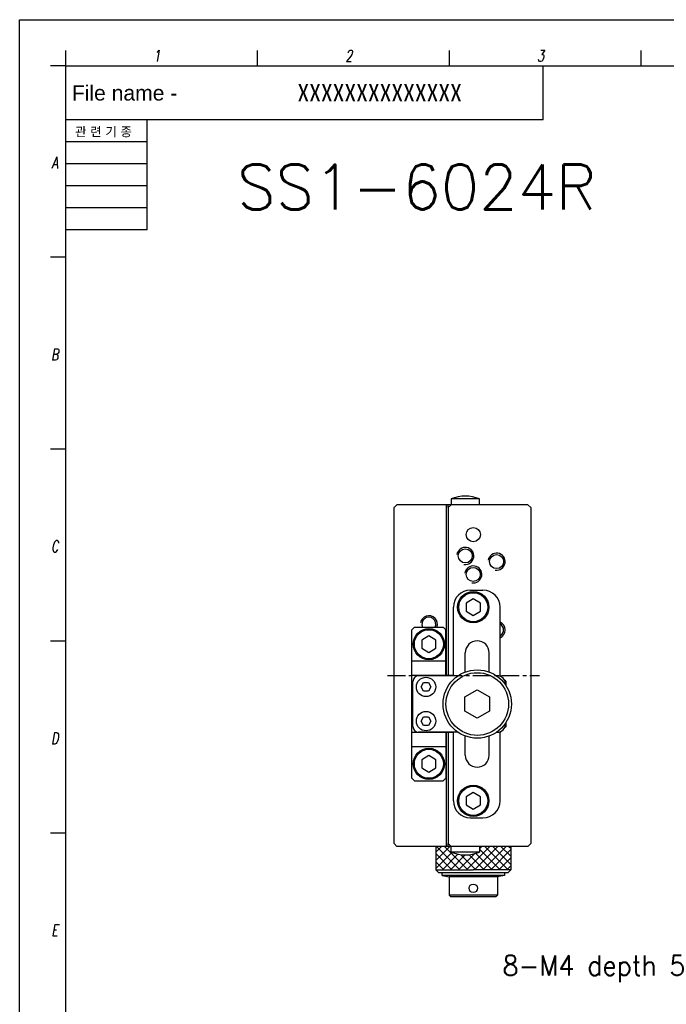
# Model space of a CAD drawing. Extents: x 1622 to 2836, y 2079 to 2357.
# Tile 6 of 11: x 2036 to 2150, y 2185 to 2357. Entities that reach past the tile are written whole.
import ezdxf
from ezdxf.enums import TextEntityAlignment as Align

# ---------------------------------------------------------------- set-up
doc = ezdxf.new("R2010")
doc.units = 0
doc.header["$LTSCALE"] = 5
doc.linetypes.add('CENTER', pattern=[2, 1.25, -0.25, 0.25, -0.25])
doc.layers.get('0').update_dxf_attribs({"linetype": 'CONTINUOUS'})
for name, color, linetype in [('CENTERLINE', 1, 'CENTER'), ('FORM', 7, 'CONTINUOUS'), ('HATCHINGLINE', 3, 'CONTINUOUS'), ('PAPER', 2, 'CONTINUOUS'), ('PURCHASE', 2, 'CONTINUOUS'), ('W', 4, 'CONTINUOUS')]:
    doc.layers.add(name, color=color, linetype=linetype)
doc.styles.add('H', font='txt')
doc.styles.add('S', font='romans.shx', dxfattribs={"width": 0.7, "oblique": 10, "bigfont": 'bigfont.shx'})
doc.styles.add('SEACAD_arial_ttf', font='arial.ttf')
doc.styles.add('SEACAD_arial_ttfI', font='arial.ttf')
doc.styles.get("Standard").update_dxf_attribs({"font": 'ROMANS.SHX', "bigfont": 'whgtxt.shx'})

# ---------------------------------------------------------------- blocks, each defined once
blk = doc.blocks.new('erdftrgf45r')
at = {"layer": 'W'}
for p, q in [((34921.74, 9666.28), (35198.74, 9666.28)), ((34921.74, 9471.28), (34921.74, 9666.28))]:
    blk.add_line(p, q, dxfattribs=at)
blk = doc.blocks.new('SADAASDFDFS')
blk.add_lwpolyline([(9534.83, 6963.45), (9823.83, 6963.45), (9823.83, 6756.45), (9534.83, 6756.45)], close=True)
at = {"layer": 'FORM', "color": 7, "linetype": 'Continuous'}
for p, q in [((9603.05, 6950.42), (9603.05, 6957.45)), ((9603.05, 6950.42), (9540.83, 6950.42)), ((9551.47, 6936.09), (9551.47, 6950.42)), ((9551.47, 6947.55), (9540.83, 6947.55)), ((9551.47, 6944.69), (9540.83, 6944.69)), ((9551.47, 6941.82), (9540.83, 6941.82)), ((9551.47, 6938.96), (9540.83, 6938.96)), ((9551.47, 6936.09), (9540.83, 6936.09))]:
    blk.add_line(p, q, dxfattribs=at)
at = {"layer": 'PAPER'}
for p, q in [((9540.83, 6957.45), (9540.83, 6959.45)), ((9565.84, 6957.45), (9565.84, 6959.45)), ((9565.84, 6957.45), (9565.84, 6959.45)), ((9590.84, 6957.45), (9590.84, 6959.45)), ((9615.85, 6957.45), (9615.85, 6959.45)), ((9540.83, 6957.45), (9538.83, 6957.45)), ((9540.83, 6932.49), (9538.83, 6932.49)), ((9540.83, 6907.48), (9538.83, 6907.48)), ((9540.83, 6882.48), (9538.83, 6882.48)), ((9540.83, 6857.47), (9538.83, 6857.47))]:
    blk.add_line(p, q, dxfattribs=at)
blk.add_blockref('erdftrgf45r', (-25380.91, -2708.83))
at = {"insert": (9581.75, 6953.93), "char_height": 2.25, "width": 42.6024, "attachment_point": 5, "style": 'H'}
blk.add_mtext('{\\C2;XXXXXXXXXXXXXX}', dxfattribs=at)
at = {"layer": 'FORM', "color": 7, "linetype": 'Continuous'}
for s, height, style, p in [('File name -', 1.9683, 'SEACAD_arial_ttfI', (9541.63, 6954.89)), ('관 련 기 종', 1.2, 'SEACAD_arial_ttf', (9542.05, 6949.46))]:
    blk.add_text(s, height=height, dxfattribs=dict(at, style=style)).set_placement(p, align=Align.TOP_LEFT)
at = {"layer": 'PAPER', "style": 'S', "oblique": 10, "width": 0.7}
for s, p in [('1', (9552.72, 6958.75)), ('2', (9577.73, 6958.75)), ('3', (9602.73, 6958.75)), ('A', (9539.4, 6944.83)), ('B', (9539.4, 6919.83)), ('C', (9539.4, 6894.83)), ('D', (9539.4, 6869.82)), ('E', (9539.4, 6844.82))]:
    blk.add_text(s, height=1.5, dxfattribs=at).set_placement(p, align=Align.MIDDLE)

msp = doc.modelspace()

# ---------------------------------------------------------------- hatches: boundary and pattern name
at = {"layer": 'PURCHASE'}
h = msp.add_hatch(dxfattribs=at)
h.set_pattern_fill('ANSI37', color=256, scale=8, style=0)
h.set_pattern_definition([(225, (1959.2271, 2690.5886), (-0.7071068, 0.7071068), []), (135, (1959.2271, 2690.5886), (0.7071068, 0.7071068), [])])
edge = h.paths.add_edge_path()
edge.add_line((2111.9487, 2211.3251), (2111.9487, 2212.3251))
edge.add_line((2111.9487, 2212.3251), (2111.4487, 2212.8251))
edge.add_line((2111.4487, 2212.8251), (2111.4487, 2212.3251))
edge.add_line((2111.4487, 2212.3251), (2109.2487, 2212.3251))
edge.add_line((2109.2487, 2212.3251), (2109.2487, 2208.2252))
edge.add_line((2109.2487, 2208.2252), (2115.8487, 2208.2252))
edge.add_line((2115.8487, 2208.2252), (2115.8487, 2210.9777))
edge.add_arc((2114.4487, 2217.3251), 6.5, 247.380135, 282.438093, ccw=False)
edge = h.paths.add_edge_path()
edge.add_line((2116.9487, 2212.3251), (2116.9487, 2211.3251))
edge.add_arc((2114.4487, 2217.3251), 6.5, 282.438093, 292.619865, ccw=False)
edge.add_line((2115.8487, 2210.9777), (2115.8487, 2208.2252))
edge.add_line((2115.8487, 2208.2252), (2122.4487, 2208.2252))
edge.add_line((2122.4487, 2208.2252), (2122.4487, 2212.3251))
edge.add_line((2122.4487, 2212.3251), (2116.9487, 2212.3251))

# ---------------------------------------------------------------- linework, layer by layer
for p, q in [((2102.4487, 2272.3251), (2101.9487, 2271.8251)), ((2101.9487, 2212.8251), (2101.9487, 2271.8251)), ((2111.9487, 2272.3251), (2102.4487, 2272.3251)), ((2111.1487, 2242.3251), (2111.1487, 2272.3251)), ((2111.9487, 2272.3251), (2111.4487, 2271.8251)), ((2111.4487, 2271.8251), (2111.4487, 2272.3251)), ((2111.4487, 2271.8251), (2111.4487, 2242.3251)), ((2125.4487, 2272.3251), (2111.9487, 2272.3251)), ((2125.9487, 2271.8251), (2125.4487, 2272.3251)), ((2125.9487, 2271.8251), (2125.9487, 2212.8251)), ((2115.3487, 2257.3252), (2117.5487, 2257.3252)), ((2115.8487, 2255.7685), (2114.5987, 2255.0469)), ((2114.5987, 2255.0469), (2114.5987, 2253.6034)), ((2117.0987, 2255.0469), (2115.8487, 2255.7685)), ((2117.0987, 2253.6034), (2117.0987, 2255.0469)), ((2112.3487, 2242.2751), (2112.3487, 2254.3252)), ((2114.5987, 2253.6034), (2115.8487, 2252.8817)), ((2115.8487, 2252.8817), (2117.0987, 2253.6034)), ((2120.5487, 2242.1894), (2120.5487, 2254.3252)), ((2105.5487, 2250.8251), (2105.0487, 2250.3251)), ((2105.0487, 2224.3251), (2105.0487, 2250.3251)), ((2105.5487, 2250.8251), (2110.5487, 2250.8251)), ((2110.5487, 2250.8251), (2111.0487, 2250.3251)), ((2111.0487, 2242.3251), (2111.0487, 2250.3251)), ((2108.0487, 2249.2685), (2106.7987, 2248.5469)), ((2106.7987, 2248.5469), (2106.7987, 2247.1034)), ((2109.2987, 2248.5469), (2108.0487, 2249.2685)), ((2109.2987, 2247.1034), (2109.2987, 2248.5469)), ((2106.7987, 2247.1034), (2108.0487, 2246.3817)), ((2108.0487, 2246.3817), (2109.2987, 2247.1034)), ((2114.4487, 2242.9456), (2114.4487, 2246.3252)), ((2118.6487, 2242.9456), (2118.6487, 2246.3252)), ((2111.0487, 2244.8251), (2105.0487, 2244.8251)), ((2112.3487, 2242.3251), (2105.0487, 2242.3251)), ((2105.2487, 2233.3751), (2105.2487, 2241.2751)), ((2113.158, 2242.2751), (2106.2487, 2242.2751)), ((2106.6827, 2240.3251), (2107.1157, 2241.0751)), ((2107.1157, 2241.0751), (2107.9818, 2241.0751)), ((2107.9818, 2241.0751), (2108.4148, 2240.3251)), ((2120.0487, 2242.2751), (2119.9395, 2242.2751)), ((2120.801, 2242.0729), (2120.5487, 2242.3251)), ((2121.5487, 2241.3251), (2121.3465, 2241.5274)), ((2121.5487, 2241.3251), (2121.5487, 2240.6418)), ((2107.1157, 2239.5751), (2106.6827, 2240.3251)), ((2107.9818, 2239.5751), (2107.1157, 2239.5751)), ((2108.4148, 2240.3251), (2107.9818, 2239.5751)), ((2106.6827, 2234.3251), (2107.1157, 2235.0751)), ((2107.1157, 2233.5751), (2106.6827, 2234.3251)), ((2107.1157, 2235.0751), (2107.9818, 2235.0751)), ((2107.9818, 2235.0751), (2108.4148, 2234.3251)), ((2108.4148, 2234.3251), (2107.9818, 2233.5751)), ((2121.5487, 2234.0085), (2121.5487, 2233.3251)), ((2112.3487, 2232.3251), (2105.0487, 2232.3251)), ((2113.1579, 2232.3751), (2106.2487, 2232.3751)), ((2107.9818, 2233.5751), (2107.1157, 2233.5751)), ((2111.0487, 2232.3251), (2111.0487, 2224.3251)), ((2111.1487, 2212.3251), (2111.1487, 2232.3251)), ((2111.4487, 2232.3251), (2111.4487, 2212.8251)), ((2112.3487, 2220.3252), (2112.3487, 2232.3751)), ((2120.0487, 2232.3751), (2119.9396, 2232.3751)), ((2120.801, 2232.5774), (2120.5487, 2232.3251)), ((2120.5487, 2220.3252), (2120.5487, 2232.4609)), ((2121.5487, 2233.3251), (2121.3465, 2233.1229)), ((2114.4487, 2228.3252), (2114.4487, 2231.7046)), ((2118.6487, 2228.3252), (2118.6487, 2231.7046)), ((2111.0487, 2229.8251), (2105.0487, 2229.8251)), ((2108.0487, 2228.2685), (2106.7987, 2227.5469)), ((2106.7987, 2227.5469), (2106.7987, 2226.1034)), ((2109.2987, 2227.5469), (2108.0487, 2228.2685)), ((2109.2987, 2226.1034), (2109.2987, 2227.5469)), ((2106.7987, 2226.1034), (2108.0487, 2225.3817)), ((2108.0487, 2225.3817), (2109.2987, 2226.1034)), ((2105.5487, 2223.8251), (2105.0487, 2224.3251)), ((2105.5487, 2223.8251), (2110.5487, 2223.8251)), ((2111.0487, 2224.3251), (2110.5487, 2223.8251)), ((2115.8487, 2221.7686), (2114.5987, 2221.0469)), ((2117.0987, 2221.0469), (2115.8487, 2221.7686)), ((2114.5987, 2221.0469), (2114.5987, 2219.6034)), ((2117.0987, 2219.6034), (2117.0987, 2221.0469)), ((2114.5987, 2219.6034), (2115.8487, 2218.8818)), ((2115.8487, 2218.8818), (2117.0987, 2219.6034)), ((2115.3157, 2217.3252), (2117.5487, 2217.3252)), ((2101.9487, 2212.8251), (2102.4487, 2212.3251)), ((2111.9487, 2212.3251), (2102.4487, 2212.3251)), ((2111.4487, 2212.8251), (2111.9487, 2212.3251)), ((2111.4487, 2212.3251), (2111.4487, 2212.8251)), ((2125.4487, 2212.3251), (2111.9487, 2212.3251)), ((2125.4487, 2212.3251), (2125.9487, 2212.8251))]:
    msp.add_line(p, q)
at = {"ltscale": 0.25}
for p, q in [((2114.3837, 2238.5751), (2116.5487, 2239.8251)), ((2116.5487, 2239.8251), (2118.7138, 2238.5751)), ((2114.3837, 2236.0751), (2114.3837, 2238.5751)), ((2118.7138, 2238.5751), (2118.7138, 2236.0751)), ((2116.5487, 2234.8251), (2114.3837, 2236.0751)), ((2118.7138, 2236.0751), (2116.5487, 2234.8251))]:
    msp.add_line(p, q, dxfattribs=at)
for centre, radius in [((2115.8487, 2267.0751), 1.25), ((2114.4487, 2263.3251), 1.2294), ((2119.9487, 2262.3251), 1.2294), ((2115.8487, 2260.0751), 1.2294), ((2115.8487, 2254.3251), 2.75), ((2115.8487, 2254.3251), 2.55), ((2108.0487, 2247.8251), 2.75), ((2108.0487, 2247.8251), 2.55), ((2107.5487, 2240.3251), 1.7), ((2107.5487, 2234.3251), 1.7), ((2108.0487, 2226.8251), 2.75), ((2108.0487, 2226.8251), 2.55), ((2115.8487, 2220.3252), 2.75), ((2115.8487, 2220.3252), 2.55)]:
    msp.add_circle(centre, radius)
for radius in [6, 5.5]:
    msp.add_circle((2116.5487, 2237.3251), radius, dxfattribs=at)
for centre, radius, start, end in [((2115.3487, 2254.3252), 3, 90, 180), ((2117.5487, 2254.3252), 3, 0, 90), ((2108.0487, 2251.3251), 1.2294, 336.002654, 203.997346), ((2119.9487, 2250.3251), 1.2294, 299.212891, 60.787109), ((2116.5487, 2246.3252), 2.1, 0, 180), ((2106.2487, 2241.2751), 1, 90, 180), ((2120.0487, 2240.7751), 1.5, 0, 90), ((2120.0487, 2233.8751), 1.5, 270, 0), ((2106.2487, 2233.3751), 1, 180, 270), ((2116.5487, 2228.3252), 2.1, 180, 0), ((2115.3487, 2220.3252), 3, 180, 270), ((2117.5487, 2220.3252), 3, 270, 0)]:
    msp.add_arc(centre, radius, start, end)
at = {"layer": 'CENTERLINE', "ltscale": 0.5}
msp.add_line((2100.7996, 2242.3251), (2127.5086, 2242.3251), dxfattribs=at)
at = {"layer": 'HATCHINGLINE', "color": 3}
for centre, start, end in [((2114.4487, 2263.3251), 261, 171), ((2119.9487, 2262.3251), 261, 171), ((2115.8487, 2260.0751), 261, 171), ((2108.0487, 2251.3251), 340.529728, 171), ((2119.9487, 2250.3251), 293.578178, 66.421822)]:
    msp.add_arc(centre, 1.5, start, end, dxfattribs=at)
at = {"layer": 'PURCHASE'}
for p, q in [((2116.9487, 2273.3251), (2111.9487, 2273.3251)), ((2111.9487, 2273.3251), (2111.9487, 2272.3251)), ((2116.9487, 2272.3251), (2116.9487, 2273.3251)), ((2109.2487, 2212.3251), (2109.2487, 2208.2252)), ((2111.9487, 2211.3251), (2111.9487, 2212.3251)), ((2116.9487, 2211.3251), (2111.9487, 2211.3251)), ((2116.9487, 2212.3251), (2116.9487, 2211.3251)), ((2122.4487, 2212.3251), (2122.4487, 2208.2252)), ((2109.2487, 2208.2252), (2109.7487, 2207.7252)), ((2109.2487, 2208.2252), (2115.8487, 2208.2252)), ((2122.4487, 2208.2252), (2115.8487, 2208.2252)), ((2122.4487, 2208.2252), (2121.9487, 2207.7252)), ((2109.7487, 2207.7252), (2121.9487, 2207.7252)), ((2110.3487, 2207.7252), (2110.3487, 2207.2252)), ((2121.3487, 2207.2252), (2110.3621, 2207.2238)), ((2110.3621, 2207.2238), (2111.5987, 2206.9609)), ((2111.5987, 2206.9609), (2111.5987, 2203.7609)), ((2120.0987, 2206.9609), (2111.5987, 2206.9609)), ((2121.3487, 2207.2266), (2120.0987, 2206.9609)), ((2120.0987, 2206.9609), (2120.0987, 2203.7609)), ((2121.3487, 2207.7252), (2121.3487, 2207.2252)), ((2111.5987, 2203.7609), (2111.8987, 2203.4609)), ((2120.0987, 2203.7609), (2111.5987, 2203.7609)), ((2119.7987, 2203.4609), (2111.8987, 2203.4609)), ((2120.0987, 2203.7609), (2119.7987, 2203.4609))]:
    msp.add_line(p, q, dxfattribs=at)
msp.add_circle((2115.8487, 2204.9609), 0.75, dxfattribs=at)
for centre, start, end in [((2114.4487, 2267.3251), 67.380135, 112.619865), ((2114.4487, 2217.3251), 247.380135, 292.619865)]:
    msp.add_arc(centre, 6.5, start, end, dxfattribs=at)

# ---------------------------------------------------------------- block references
at = {"xscale": 1.347541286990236, "yscale": 1.347541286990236, "zscale": 1.347541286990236}
msp.add_blockref('SADAASDFDFS', (-10812.3982, -7026.058), dxfattribs=at)

# ---------------------------------------------------------------- texts
msp.add_text('SS1-6024R', height=7.86931).set_placement((2074.391, 2324.1824))
at = {"color": 4, "insert": (2120.9644, 2188.479), "char_height": 3.5, "attachment_point": 7}
msp.add_mtext('\\A1;8-M4 depth 5 ', dxfattribs=at)

doc.saveas('drawing.dxf')
